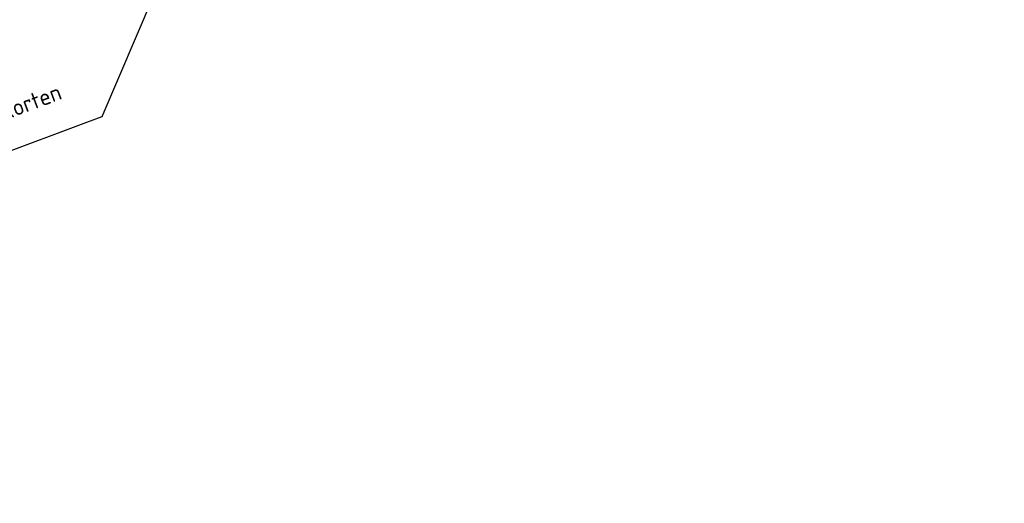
# Model space of a CAD drawing. Header units: metres. Extents: x 132493 to 134960, y 502695 to 503907.
# Tile 84 of 144: x 133389 to 133419, y 503128 to 503143. Entities that reach past the tile are written whole.
import ezdxf
from ezdxf import colors
from ezdxf.entities.mleader import LeaderData, LeaderLine
from ezdxf.math import Vec2, Vec3

# ---------------------------------------------------------------- set-up
doc = ezdxf.new("R2010")
doc.units = ezdxf.units.M
doc.linetypes.add('XX-PROJECTGRENS', pattern=[18, 12, -3, 0, -3])
doc.layers.add('N-WE-KG-GRENS_WERKGRENS-G', color=5, linetype='XX-PROJECTGRENS', lineweight=35)
doc.layers.add('X-XX-AL-AANPIJLING-T25', color=7, linetype='Continuous', lineweight=25)
doc.styles.add('NLCS-ISO-M200-T25', font='NLCS-ISO.ttf', dxfattribs={"height": 0.5})

msp = doc.modelspace()

# ---------------------------------------------------------------- linework, layer by layer
at = {"layer": 'N-WE-KG-GRENS_WERKGRENS-G', "flags": 128}
msp.add_lwpolyline([(132713.8574613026, 502831.0580347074, 0.005570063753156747), (132736.3364398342, 502852.2821149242, 0.02528372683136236), (132742.3564131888, 502859.0920275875, 0.02378065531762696), (132764.8374316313, 502894.8777678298), (132764.3316825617, 502900.7720262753), (132769.1033134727, 502908.8440283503), (132770.1472463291, 502910.6100132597, -0.1999422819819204), (132792.8395207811, 502927.5846064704), (132821.6574329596, 502934.8682218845), (132821.8774908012, 502934.9238406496, -0.3826627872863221), (132824.7147034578, 502933.4345395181), (132826.4403593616, 502928.7457023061), (132836.0126593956, 502932.3790914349), (132835.1422824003, 502934.6408631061, -0.4190667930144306), (132837.1916569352, 502939.0343225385), (132839.9460323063, 502940.0107226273), (132859.0093786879, 502946.7684991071), (132896.4310291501, 502960.6877564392), (132897.8682955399, 502961.2223582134, -0.414545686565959), (132902.241647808, 502959.2173635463), (132903.1718656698, 502956.771019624), (132912.9374155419, 502960.2426878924), (132911.7843959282, 502963.3955454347, -0.4150905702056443), (132913.474181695, 502967.0613674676), (132914.7767187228, 502967.5397454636), (132938.3614250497, 502976.2016140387), (132937.6224978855, 502978.218195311), (133021.3873068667, 503008.0323382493), (133021.6649358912, 503007.2559797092), (133025.6326239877, 503008.6090530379), (133041.138442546, 503014.1171993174, -0.1103685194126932), (133061.9198871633, 503016.654221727), (133077.9674409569, 503015.0705569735), (133083.2493027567, 503014.5493125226, -0.006082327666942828), (133083.442742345, 503014.5278438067, -0.2579390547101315), (133089.7072472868, 503009.9835794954), (133098.6401080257, 503013.1295457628, -0.265135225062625), (133100.7363959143, 503020.7744244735), (133115.8269476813, 503035.8476061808, -0.1102594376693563), (133133.4898386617, 503047.0494830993), (133134.6884052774, 503047.4809715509), (133135.5872467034, 503044.9842156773), (133140.9956119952, 503046.8551439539), (133153.4352097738, 503051.2787820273), (133217.6736325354, 503075.2692786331), (133227.6286606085, 503079.1045076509), (133231.4393499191, 503077.3620802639), (133233.221242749, 503081.2590805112), (133256.6406850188, 503090.2815487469), (133275.2480078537, 503097.9132657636), (133286.8641141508, 503102.663705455), (133286.9959372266, 503102.611572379), (133301.2143453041, 503108.4141632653), (133308.6707664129, 503105.028186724), (133316.0634265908, 503108.0857307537), (133318.7108270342, 503114.6835351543), (133331.4339915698, 503120.1368624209), (133350.4881779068, 503128.3037546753), (133350.949471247, 503129.2663756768, -0.0005797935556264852), (133353.8959263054, 503130.4761869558, -0.007004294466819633), (133389.706913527, 503144.5492659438), (133398.1815961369, 503145.8738086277), (133401.0319163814, 503146.3192967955), (133400.8006422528, 503151.1583812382, -0.0522661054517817), (133447.2343836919, 503162.6708405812), (133447.9712047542, 503161.9662686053), (133449.108795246, 503158.5337313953), (133471.022142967, 503165.2937241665, 0.09025762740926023), (133473.9172051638, 503167.2191786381, 0.00453534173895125), (133476.4858831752, 503167.8750114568), (133478.7565008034, 503166.4598963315, 0.01475269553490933), (133490.5712790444, 503170.4471541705)], format="xyb", dxfattribs=at)

# ---------------------------------------------------------------- leaders
at = {"layer": 'X-XX-AL-AANPIJLING-T25'}
ml = msp.add_multileader_mtext('Standard', dxfattribs=at)
ml.set_content('schanskorf ca. 4,00m inkorten\\Pen afwerken', color=256, style='NLCS-ISO-M200-T25')
ml.set_leader_properties(color=256, linetype='ByLayer', lineweight=-1)
ml.build(insert=Vec2(0, 0))
ml.multileader.update_dxf_attribs({"text_left_attachment_type": 5, "text_right_attachment_type": 5, "dogleg_length": 0.4999999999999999, "arrow_head_size": 0.5})
ctx = ml.context
ctx.base_point, ctx.char_height, ctx.arrow_head_size, ctx.landing_gap_size, ctx.plane_origin, ctx.plane_x_axis, ctx.plane_y_axis = Vec3(133381.6441841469, 503136.4276475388), 0.5, 0.5, 0.18, Vec3(133339.0779761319, 503087.356382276), Vec3(0.9371122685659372, 0.3490280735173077), Vec3(-0.3490280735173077, 0.9371122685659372)
ctx.left_attachment, ctx.right_attachment = 5, 5
notes = []
notes.append((ctx, [(1, (1, 1, 0), (133391.048105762, 503139.9301442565), (-0.937112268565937, -0.3490280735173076), 0.4999999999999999, [(0, [(133395.1695059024, 503149.5671625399)], 0, [])])]))
ctx.mtext.insert, ctx.mtext.text_direction, ctx.mtext.rotation, ctx.mtext.width, ctx.mtext.flow_direction = Vec3(133381.3125907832, 503137.8336668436), Vec3(0.937112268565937, 0.3490280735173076), 0.3565337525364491, 9.31468420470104, 5
for ctx, leaders in notes:
    for number, flags, end, landing, length, lines in leaders:
        leader = LeaderData()
        leader.index, (leader.has_last_leader_line, leader.has_dogleg_vector, leader.attachment_direction) = number, flags
        leader.last_leader_point, leader.dogleg_vector, leader.dogleg_length = Vec3(end), Vec3(landing), length
        for number, points, colour, breaks in lines:
            line = LeaderLine()
            line.index, line.vertices, line.color, line.breaks = number, Vec3.list(points), colors.encode_raw_color(colour), breaks
            leader.lines.append(line)
        ctx.leaders.append(leader)

doc.saveas('drawing.dxf')
